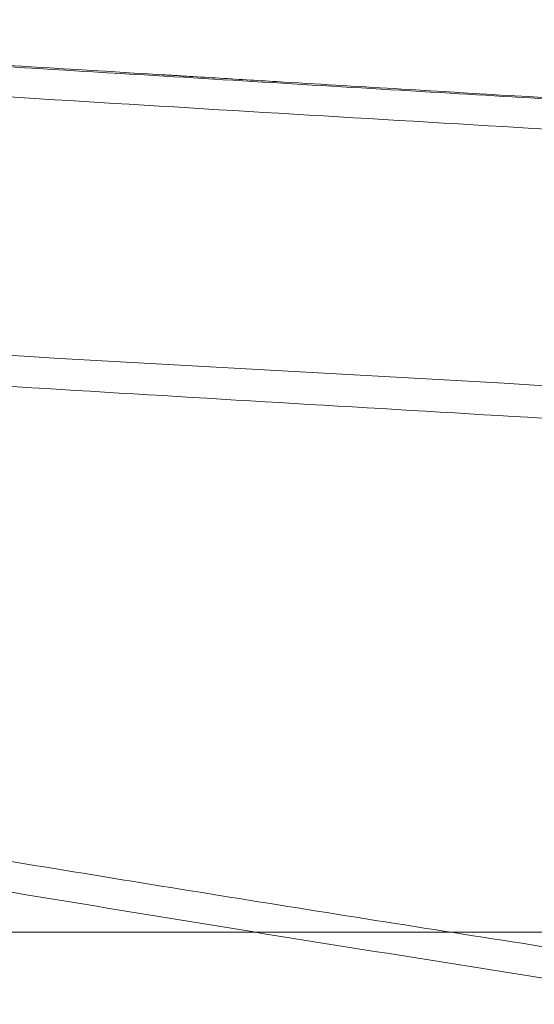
# Model space of a CAD drawing. Header units: millimetres. Extents: x -771 to 771, y -301 to 2485.
# Tile 21 of 256: x -342 to -311, y -4 to 55. Entities that reach past the tile are written whole.
import ezdxf

# ---------------------------------------------------------------- set-up
doc = ezdxf.new("R2010")
doc.units = ezdxf.units.MM
doc.layers.add('ORTHO$2', color=7, linetype='Continuous', true_color=0xffffff)
doc.layers.add('ORTHO$3', color=7, linetype='Continuous', true_color=0xffffff)

msp = doc.modelspace()

# ---------------------------------------------------------------- linework, layer by layer
at = {"layer": 'ORTHO$2', "color": 155, "linetype": 'Continuous', "lineweight": 18}
for points, knots in [([(-283.428, 49.121), (-288.546, 49.413), (-299.427, 50.034), (-316.701, 51.047), (-337.759, 52.303), (-361.391, 53.749), (-378.714, 54.846), (-387.144, 55.39), (-387.245, 55.396)], [0, 0, 0, 0, 0.14758, 0.313748, 0.498535, 0.755817, 0.997071, 1, 1, 1, 1]), ([(-281.778, 49.067), (-288.983, 49.482), (-296.889, 49.95), (-309.836, 50.716), (-314.332, 50.982), (-321.345, 51.401), (-323.727, 51.544), (-327.368, 51.762), (-328.593, 51.835), (-330.448, 51.947), (-331.069, 51.984), (-332.004, 52.041), (-332.317, 52.059), (-332.787, 52.088), (-332.944, 52.097), (-333.179, 52.111), (-333.258, 52.116), (-333.415, 52.125), (-333.5, 52.131), (-342.747, 52.688), (-351.641, 53.232), (-364.558, 54.037), (-368.793, 54.303), (-375.039, 54.698), (-377.104, 54.83), (-380.175, 55.026), (-381.194, 55.091), (-382.716, 55.189), (-383.222, 55.222), (-383.98, 55.27), (-384.232, 55.287), (-384.61, 55.311), (-384.736, 55.319), (-384.925, 55.331), (-384.988, 55.335), (-385.114, 55.343), (-385.168, 55.347), (-385.909, 55.395), (-386.577, 55.438), (-387.244, 55.481)], [0, 0, 0, 0, 0.245497, 0.245497, 0.368245, 0.368245, 0.429619, 0.429619, 0.460306, 0.460306, 0.47565, 0.47565, 0.483322, 0.483322, 0.487157, 0.487157, 0.489075, 0.489075, 0.490993, 0.490993, 0.73649, 0.73649, 0.859238, 0.859238, 0.920613, 0.920613, 0.9513, 0.9513, 0.966643, 0.966643, 0.974315, 0.974315, 0.978151, 0.978151, 0.980069, 0.980069, 0.981987, 0.981987, 1, 1, 1, 1]), ([(-307.863, -3.183), (-314.614, -2.119), (-328.079, 0.001), (-348.193, 3.331), (-367.784, 6.674), (-380.661, 8.96), (-386.885, 10.066)], [0, 0, 0, 0, 0.255893, 0.510337, 0.763324, 1, 1, 1, 1]), ([(-307.863, -3.183), (-314.614, -2.119), (-328.079, 0.001), (-348.193, 3.331), (-367.784, 6.674), (-380.661, 8.96), (-386.885, 10.066)], [0, 0, 0, 0, 0.255893, 0.510337, 0.763324, 1, 1, 1, 1])]:
    msp.add_open_spline(points, degree=3, knots=knots, dxfattribs=at)
at = {"layer": 'ORTHO$2', "color": 155, "linetype": 'Continuous', "lineweight": 13}
for points, knots in [([(-387.271, 53.566), (-386.99, 53.547), (-386.71, 53.529), (-376.753, 52.888), (-367.07, 52.277), (-347.691, 51.075), (-337.995, 50.484), (-318.59, 49.318), (-308.881, 48.744), (-289.45, 47.61), (-279.728, 47.05), (-270, 46.495)], [0, 0, 0, 0, 0.007198, 0.007198, 0.255398, 0.255398, 0.503599, 0.503599, 0.751799, 0.751799, 1, 1, 1, 1]), ([(-271.351, 29.009), (-280.839, 29.547), (-290.32, 30.089), (-309.268, 31.187), (-318.735, 31.743), (-337.653, 32.868), (-347.105, 33.439), (-365.994, 34.598), (-375.431, 35.186), (-385.746, 35.842), (-386.632, 35.899), (-387.519, 35.955)], [0, 0, 0, 0, 0.24426, 0.24426, 0.48852, 0.48852, 0.73278, 0.73278, 0.97704, 0.97704, 1, 1, 1, 1]), ([(-513.212, 25.665), (-506.518, 23.535), (-499.816, 21.43), (-486.397, 17.277), (-472.961, 13.179), (-452.757, 7.211), (-439.251, 3.361), (-425.726, -0.422), (-418.954, -2.28), (-405.39, -5.925), (-398.599, -7.711), (-378.193, -12.961), (-364.549, -16.312), (-337.173, -22.694), (-323.441, -25.726), (-302.775, -30.018), (-295.875, -31.407), (-282.051, -34.097), (-275.127, -35.399), (-254.32, -39.169), (-240.401, -41.505), (-212.463, -45.805), (-198.444, -47.77), (-184.374, -49.542)], [0, 0, 0, 0, 0.0625, 0.0625, 0.125, 0.1875, 0.25, 0.25, 0.3125, 0.3125, 0.375, 0.375, 0.5, 0.5, 0.625, 0.625, 0.6875, 0.6875, 0.75, 0.75, 0.875, 0.875, 1, 1, 1, 1]), ([(-513.212, 25.665), (-506.518, 23.535), (-499.816, 21.43), (-486.397, 17.277), (-472.961, 13.179), (-452.757, 7.211), (-439.251, 3.361), (-425.726, -0.422), (-418.954, -2.28), (-405.39, -5.925), (-398.599, -7.711), (-378.193, -12.961), (-364.549, -16.312), (-337.173, -22.694), (-323.441, -25.726), (-302.775, -30.018), (-295.875, -31.407), (-282.051, -34.097), (-275.127, -35.399), (-254.32, -39.169), (-240.401, -41.505), (-212.463, -45.805), (-198.444, -47.77), (-184.374, -49.542)], [0, 0, 0, 0, 0.0625, 0.0625, 0.125, 0.1875, 0.25, 0.25, 0.3125, 0.3125, 0.375, 0.375, 0.5, 0.5, 0.625, 0.625, 0.6875, 0.6875, 0.75, 0.75, 0.875, 0.875, 1, 1, 1, 1]), ([(-184.374, -50.736), (-214.903, -46.887), (-245.388, -42.091), (-305.84, -30.787), (-335.841, -24.276), (-395.421, -9.731), (-425.001, -1.696), (-473.329, 12.558), (-492.177, 18.402), (-510.938, 24.454)], [0, 0, 0, 0, 0.274322, 0.274322, 0.5488, 0.5488, 0.823278, 0.823278, 1, 1, 1, 1]), ([(-184.374, -50.736), (-214.903, -46.887), (-245.388, -42.091), (-305.84, -30.787), (-335.841, -24.276), (-395.421, -9.731), (-425.001, -1.696), (-473.329, 12.558), (-492.177, 18.402), (-510.938, 24.454)], [0, 0, 0, 0, 0.274322, 0.274322, 0.5488, 0.5488, 0.823278, 0.823278, 1, 1, 1, 1]), ([(-184.374, -59.588), (-189.057, -58.993), (-198.436, -57.8), (-212.503, -55.847), (-226.597, -53.769), (-240.715, -51.556), (-254.858, -49.21), (-278.229, -45.121), (-310.966, -38.804), (-352.57, -29.694), (-394.226, -19.533), (-430.635, -9.805), (-462.49, -0.709), (-489.795, 7.428), (-508.187, 13.197), (-517.527, 16.127)], [0, 0, 0, 0, 0.041259, 0.082651, 0.124178, 0.165844, 0.207652, 0.249606, 0.373464, 0.499529, 0.622753, 0.749486, 0.830342, 0.913843, 1, 1, 1, 1]), ([(-184.374, -59.588), (-189.057, -58.993), (-198.436, -57.8), (-212.503, -55.847), (-226.597, -53.769), (-240.715, -51.556), (-254.858, -49.21), (-278.229, -45.121), (-310.966, -38.804), (-352.57, -29.694), (-394.226, -19.533), (-430.635, -9.805), (-462.49, -0.709), (-489.795, 7.428), (-508.187, 13.197), (-517.527, 16.127)], [0, 0, 0, 0, 0.041259, 0.082651, 0.124178, 0.165844, 0.207652, 0.249606, 0.373464, 0.499529, 0.622753, 0.749486, 0.830342, 0.913843, 1, 1, 1, 1]), ([(-382.732, 11.112), (-370.124, 8.897), (-357.506, 6.741), (-338.562, 3.608), (-332.244, 2.58), (-319.603, 0.559), (-313.28, -0.434), (-306.954, -1.409)], [0, 0, 0, 0, 0.5, 0.5, 0.75, 0.75, 1, 1, 1, 1])]:
    msp.add_open_spline(points, degree=3, knots=knots, dxfattribs=at)
msp.add_open_spline([(-270.756, 31.055), (-309.762, 33.186), (-348.673, 35.358), (-387.486, 37.655)], degree=3, dxfattribs=at)
at = {"layer": 'ORTHO$3', "color": 155, "linetype": 'Continuous', "lineweight": 13, "extrusion": (0, -1, 0)}
for centre, major_axis, ratio, start_param, end_param in [((-324.479, 0, 85.156), (-9.839, 0, -1.787), 0.843827, 6.280232, 7.381036), ((-329.093, 0, 75.941), (-0.043, 0, -3), 0.953655, 5.303263, 6.298161)]:
    msp.add_ellipse(centre, major_axis=major_axis, ratio=ratio, start_param=start_param, end_param=end_param, dxfattribs=at)
at = {"layer": 'ORTHO$3', "color": 155, "linetype": 'Continuous', "lineweight": 18, "extrusion": (0, -1, 0)}
msp.add_ellipse((-329.915, 0, 75.967), major_axis=(2.81, 0, -1.05), ratio=0.999988, start_param=3.677221, end_param=5.069846, dxfattribs=at)
at = {"layer": 'ORTHO$3', "color": 155, "linetype": 'Continuous', "lineweight": 13}
for points, knots in [([(0, 0, 612.588), (-11.473, 0, 612.588), (-34.387, 0, 612.485), (-68.658, 0, 612.022), (-102.831, 0, 611.255), (-136.904, 0, 610.185), (-170.88, 0, 608.815), (-193.465, 0, 607.704), (-210.379, 0, 606.796), (-216.013, 0, 606.481), (-223.05, 0, 606.072), (-225.161, 0, 605.948), (-227.271, 0, 605.823), (-228.677, 0, 605.739), (-229.381, 0, 605.696), (-232.895, 0, 605.484), (-235.704, 0, 605.312), (-249.729, 0, 604.434), (-260.895, 0, 603.686), (-283.118, 0, 602.1), (-294.176, 0, 601.262), (-316.186, 0, 599.498), (-338.089, 0, 597.646), (-370.626, 0, 594.614), (-402.849, 0, 591.334), (-434.757, 0, 587.814), (-466.351, 0, 584.06), (-497.632, 0, 580.079), (-518.276, 0, 577.28), (-528.546, 0, 575.844)], [0, 0, 0, 0, 0.0625, 0.125, 0.1875, 0.25, 0.3125, 0.375, 0.375, 0.40625, 0.40625, 0.414062, 0.417969, 0.417969, 0.421875, 0.421875, 0.4375, 0.4375, 0.5, 0.5, 0.5625, 0.5625, 0.625, 0.6875, 0.75, 0.8125, 0.875, 0.9375, 1, 1, 1, 1]), ([(0, 0, 612.588), (-11.473, 0, 612.588), (-34.387, 0, 612.485), (-68.658, 0, 612.022), (-102.831, 0, 611.255), (-136.904, 0, 610.185), (-170.88, 0, 608.815), (-193.465, 0, 607.704), (-210.379, 0, 606.796), (-216.013, 0, 606.481), (-223.05, 0, 606.072), (-225.161, 0, 605.948), (-227.271, 0, 605.823), (-228.677, 0, 605.739), (-229.381, 0, 605.696), (-232.895, 0, 605.484), (-235.704, 0, 605.312), (-249.729, 0, 604.434), (-260.895, 0, 603.686), (-283.118, 0, 602.1), (-294.176, 0, 601.262), (-316.186, 0, 599.498), (-338.089, 0, 597.646), (-370.626, 0, 594.614), (-402.849, 0, 591.334), (-434.757, 0, 587.814), (-466.351, 0, 584.06), (-497.632, 0, 580.079), (-518.276, 0, 577.28), (-528.546, 0, 575.844)], [0, 0, 0, 0, 0.0625, 0.125, 0.1875, 0.25, 0.3125, 0.375, 0.375, 0.40625, 0.40625, 0.414062, 0.417969, 0.417969, 0.421875, 0.421875, 0.4375, 0.4375, 0.5, 0.5, 0.5625, 0.5625, 0.625, 0.6875, 0.75, 0.8125, 0.875, 0.9375, 1, 1, 1, 1]), ([(-373.761, 0, 610.897), (-373.376, 0, 611.021), (-371.577, 0, 611.605), (-368.307, 0, 612.676), (-363.888, 0, 614.123), (-359.042, 0, 615.687), (-352.724, 0, 617.66), (-346.01, 0, 619.604), (-339.489, 0, 621.246), (-335.801, 0, 622.062), (-334.042, 0, 622.411), (-333.915, 0, 622.436)], [0, 0, 0, 0, 0.029351, 0.137019, 0.249134, 0.365692, 0.504955, 0.726969, 0.870231, 0.990664, 1, 1, 1, 1]), ([(-365.858, 0, 610.988), (-363.521, 0, 611.69), (-356.198, 0, 613.907), (-343.882, 0, 617.573), (-333.833, 0, 620.109), (-328.789, 0, 621.174)], [0, 0, 0, 0, 0.189812, 0.594906, 1, 1, 1, 1]), ([(-362.132, 0, 604.805), (-361.56, 0, 605.127), (-360.463, 0, 605.745), (-358.788, 0, 606.543), (-356.736, 0, 607.411), (-354.308, 0, 608.258), (-351.362, 0, 609.079), (-348.306, 0, 609.735), (-345.515, 0, 610.175), (-343.195, 0, 610.442), (-341.402, 0, 610.609), (-339.597, 0, 610.729), (-337.77, 0, 610.815), (-335.905, 0, 610.862), (-334.416, 0, 610.87), (-333.562, 0, 610.864), (-333.366, 0, 610.862)], [0, 0, 0, 0, 0.079234, 0.152112, 0.218638, 0.336667, 0.437246, 0.546566, 0.655886, 0.714565, 0.7652, 0.823895, 0.874493, 0.929148, 0.9838, 1, 1, 1, 1]), ([(-353.176, 0, 763.752), (-352.691, 0, 764.015), (-352.203, 0, 764.272), (-351.585, 0, 764.59), (-351.456, 0, 764.656), (-351.199, 0, 764.786), (-350.814, 0, 764.981), (-349.912, 0, 765.427), (-349.136, 0, 765.797), (-347.579, 0, 766.517), (-346.536, 0, 766.974), (-343.388, 0, 768.274), (-341.267, 0, 769.047), (-336.979, 0, 770.412), (-334.812, 0, 771.004), (-330.432, 0, 772.009), (-328.22, 0, 772.421), (-323.749, 0, 773.069), (-321.49, 0, 773.303), (-316.928, 0, 773.594), (-314.624, 0, 773.649), (-311.716, 0, 773.605), (-311.133, 0, 773.591), (-310.256, 0, 773.56), (-309.964, 0, 773.549), (-309.378, 0, 773.523), (-307.914, 0, 773.451), (-306.445, 0, 773.343), (-304.09, 0, 773.126), (-302.91, 0, 772.995), (-301.432, 0, 772.803), (-301.136, 0, 772.763), (-300.543, 0, 772.681), (-300.247, 0, 772.638), (-299.358, 0, 772.506), (-298.765, 0, 772.412), (-296.984, 0, 772.114), (-295.795, 0, 771.893), (-294.008, 0, 771.529), (-293.412, 0, 771.402), (-292.218, 0, 771.137), (-291.621, 0, 770.998), (-290.424, 0, 770.711), (-289.826, 0, 770.562), (-288.926, 0, 770.331), (-288.626, 0, 770.252), (-288.025, 0, 770.093), (-287.724, 0, 770.012), (-287.121, 0, 769.847), (-286.82, 0, 769.763), (-286.214, 0, 769.594), (-285.911, 0, 769.508), (-285.452, 0, 769.377), (-285.299, 0, 769.334), (-284.991, 0, 769.246), (-284.837, 0, 769.202), (-284.603, 0, 769.137), (-284.524, 0, 769.115), (-284.367, 0, 769.071), (-284.287, 0, 769.049), (-284.127, 0, 769.006), (-284.047, 0, 768.984), (-283.883, 0, 768.941), (-283.8, 0, 768.92), (-283.716, 0, 768.9)], [0, 0, 0, 0, 0.023342, 0.023342, 0.029446, 0.029446, 0.03555, 0.047759, 0.072175, 0.072175, 0.121008, 0.121008, 0.218674, 0.218674, 0.316339, 0.316339, 0.414005, 0.414005, 0.511671, 0.511671, 0.609337, 0.609337, 0.633753, 0.633753, 0.645962, 0.645962, 0.65817, 0.707003, 0.707003, 0.755836, 0.755836, 0.768044, 0.768044, 0.780252, 0.780252, 0.804668, 0.804668, 0.853501, 0.853501, 0.877918, 0.877918, 0.902334, 0.902334, 0.926751, 0.926751, 0.938959, 0.938959, 0.951167, 0.951167, 0.963375, 0.963375, 0.975584, 0.975584, 0.981688, 0.981688, 0.987792, 0.987792, 0.990844, 0.990844, 0.993896, 0.993896, 0.996948, 0.996948, 1, 1, 1, 1]), ([(-328.789, 0, 621.174), (-328.744, 0, 621.065), (-328.655, 0, 620.848), (-328.546, 0, 620.515), (-328.455, 0, 620.178), (-328.384, 0, 619.837), (-328.308, 0, 619.328), (-328.274, 0, 618.647), (-328.353, 0, 617.794), (-328.568, 0, 616.928), (-328.907, 0, 616.063), (-329.341, 0, 615.211), (-330.036, 0, 614.143), (-331.151, 0, 612.859), (-332.658, 0, 611.537), (-333.758, 0, 610.744), (-334.256, 0, 610.41)], [0, 0, 0, 0, 0.031086, 0.061987, 0.092741, 0.123388, 0.153968, 0.228145, 0.300587, 0.372212, 0.448545, 0.52237, 0.593566, 0.733745, 0.883697, 1, 1, 1, 1]), ([(-331.493, 0, 74.304), (-331.549, 0, 74.326), (-331.63, 0, 74.359), (-331.707, 0, 74.392), (-331.757, 0, 74.415), (-331.782, 0, 74.426), (-331.903, 0, 74.483), (-331.993, 0, 74.528), (-332.158, 0, 74.62), (-332.233, 0, 74.666), (-332.37, 0, 74.76), (-332.432, 0, 74.807), (-332.599, 0, 74.948), (-332.686, 0, 75.044), (-332.811, 0, 75.238), (-332.851, 0, 75.336), (-332.867, 0, 75.436)], [0, 0, 0, 0, 0.0625, 0.09375, 0.09375, 0.125, 0.125, 0.25, 0.25, 0.375, 0.375, 0.5, 0.5, 0.75, 0.75, 1, 1, 1, 1]), ([(-327.618, 0, 76.951), (-327.679, 0, 77.287), (-327.751, 0, 77.624), (-327.915, 0, 78.302), (-328.008, 0, 78.643), (-328.217, 0, 79.329), (-328.334, 0, 79.673), (-328.593, 0, 80.367), (-328.735, 0, 80.716), (-329.048, 0, 81.418), (-329.22, 0, 81.771), (-329.595, 0, 82.483), (-329.8, 0, 82.842), (-330.08, 0, 83.295), (-330.137, 0, 83.385), (-330.254, 0, 83.567), (-330.314, 0, 83.658), (-330.497, 0, 83.931), (-330.623, 0, 84.113), (-330.887, 0, 84.477), (-331.024, 0, 84.66), (-331.31, 0, 85.024), (-331.459, 0, 85.207), (-331.614, 0, 85.39)], [0, 0, 0, 0, 0.125, 0.125, 0.25, 0.25, 0.375, 0.375, 0.5, 0.5, 0.625, 0.625, 0.75, 0.75, 0.78125, 0.78125, 0.8125, 0.8125, 0.875, 0.875, 0.9375, 0.9375, 1, 1, 1, 1]), ([(-327.212, 0, 74.721), (-327.215, 0, 74.72), (-327.218, 0, 74.718), (-327.225, 0, 74.716), (-327.228, 0, 74.714), (-327.238, 0, 74.711), (-327.257, 0, 74.703), (-327.303, 0, 74.685), (-327.343, 0, 74.67), (-327.421, 0, 74.641), (-327.473, 0, 74.622), (-327.628, 0, 74.565), (-327.731, 0, 74.53), (-327.935, 0, 74.463), (-328.036, 0, 74.431), (-328.237, 0, 74.372), (-328.336, 0, 74.344), (-328.484, 0, 74.305), (-328.533, 0, 74.293), (-328.631, 0, 74.269), (-328.776, 0, 74.235), (-328.919, 0, 74.205), (-329.202, 0, 74.153), (-329.386, 0, 74.125), (-329.746, 0, 74.088), (-329.921, 0, 74.077), (-330.262, 0, 74.073), (-330.428, 0, 74.08), (-330.75, 0, 74.111), (-330.906, 0, 74.136), (-331.207, 0, 74.205), (-331.353, 0, 74.249), (-331.493, 0, 74.304)], [0, 0, 0, 0, 0.001953, 0.001953, 0.003906, 0.003906, 0.007812, 0.015625, 0.03125, 0.03125, 0.0625, 0.0625, 0.125, 0.125, 0.1875, 0.1875, 0.25, 0.25, 0.28125, 0.28125, 0.3125, 0.375, 0.375, 0.5, 0.5, 0.625, 0.625, 0.75, 0.75, 0.875, 0.875, 1, 1, 1, 1]), ([(-328.789, 0, 621.174), (-329.07, 0, 621.83), (-329.559, 0, 622.718), (-329.99, 0, 623.058), (-330.159, 0, 623.1)], [0, 0, 0, 0, 0.570481, 1, 1, 1, 1]), ([(-329.093, 0, 72.941), (-329.047, 0, 72.939), (-328.996, 0, 72.949), (-328.886, 0, 72.989), (-328.826, 0, 73.019), (-328.699, 0, 73.098), (-328.631, 0, 73.147), (-328.487, 0, 73.263), (-328.412, 0, 73.33), (-328.253, 0, 73.482), (-328.17, 0, 73.566), (-328.04, 0, 73.706), (-327.974, 0, 73.779), (-327.906, 0, 73.857), (-327.86, 0, 73.91), (-327.836, 0, 73.937), (-327.766, 0, 74.02), (-327.718, 0, 74.077), (-327.621, 0, 74.195), (-327.572, 0, 74.256), (-327.471, 0, 74.382), (-327.42, 0, 74.447), (-327.343, 0, 74.548), (-327.317, 0, 74.582), (-327.278, 0, 74.633), (-327.258, 0, 74.659), (-327.235, 0, 74.69), (-327.225, 0, 74.703), (-327.22, 0, 74.71), (-327.218, 0, 74.712), (-327.215, 0, 74.716), (-327.213, 0, 74.719), (-327.212, 0, 74.721)], [0, 0, 0, 0, 0.125, 0.125, 0.25, 0.25, 0.375, 0.375, 0.5, 0.5, 0.625, 0.625, 0.6875, 0.71875, 0.71875, 0.75, 0.75, 0.8125, 0.8125, 0.875, 0.875, 0.9375, 0.9375, 0.96875, 0.96875, 0.984375, 0.992188, 0.996094, 0.996094, 0.998047, 0.998047, 1, 1, 1, 1]), ([(-287.433, 0, 629.24), (-287.652, 0, 629.205), (-288.114, 0, 629.131), (-289.112, 0, 628.967), (-290.357, 0, 628.759), (-291.877, 0, 628.497), (-293.663, 0, 628.181), (-295.718, 0, 627.809), (-298.042, 0, 627.378), (-300.637, 0, 626.887), (-303.501, 0, 626.335), (-308.756, 0, 625.305), (-317.186, 0, 623.609), (-324.668, 0, 622.039), (-328.789, 0, 621.174)], [0, 0, 0, 0, 0.030431, 0.064213, 0.101924, 0.143982, 0.19069, 0.242266, 0.298875, 0.360644, 0.427669, 0.500028, 0.724614, 1, 1, 1, 1])]:
    msp.add_open_spline(points, degree=3, knots=knots, dxfattribs=at)
at = {"layer": 'ORTHO$3', "color": 155, "linetype": 'Continuous', "lineweight": 18}
for points, knots in [([(-525.468, 0, 583.991), (-515.255, 0, 585.397), (-494.724, 0, 588.141), (-463.617, 0, 592.042), (-432.199, 0, 595.721), (-400.471, 0, 599.171), (-368.433, 0, 602.385), (-336.082, 0, 605.357), (-314.306, 0, 607.171), (-292.425, 0, 608.9), (-281.431, 0, 609.721), (-259.338, 0, 611.276), (-248.238, 0, 612.009), (-234.296, 0, 612.869), (-231.504, 0, 613.038), (-228.01, 0, 613.246), (-227.311, 0, 613.287), (-225.912, 0, 613.37), (-223.815, 0, 613.493), (-216.121, 0, 613.938), (-209.121, 0, 614.323), (-192.307, 0, 615.213), (-169.857, 0, 616.303), (-136.083, 0, 617.645), (-102.213, 0, 618.693), (-68.245, 0, 619.445), (-34.18, 0, 619.899), (-11.404, 0, 620), (0, 0, 620)], [0, 0, 0, 0, 0.0625, 0.125, 0.1875, 0.25, 0.3125, 0.375, 0.4375, 0.4375, 0.5, 0.5, 0.5625, 0.5625, 0.578125, 0.578125, 0.582031, 0.582031, 0.585937, 0.59375, 0.625, 0.625, 0.6875, 0.75, 0.8125, 0.875, 0.9375, 1, 1, 1, 1]), ([(-525.468, 0, 583.991), (-515.255, 0, 585.397), (-494.724, 0, 588.141), (-463.617, 0, 592.042), (-432.199, 0, 595.721), (-400.471, 0, 599.171), (-368.433, 0, 602.385), (-336.082, 0, 605.357), (-314.306, 0, 607.171), (-292.425, 0, 608.9), (-281.431, 0, 609.721), (-259.338, 0, 611.276), (-248.238, 0, 612.009), (-234.296, 0, 612.869), (-231.504, 0, 613.038), (-228.01, 0, 613.246), (-227.311, 0, 613.287), (-225.912, 0, 613.37), (-223.815, 0, 613.493), (-216.121, 0, 613.938), (-209.121, 0, 614.323), (-192.307, 0, 615.213), (-169.857, 0, 616.303), (-136.083, 0, 617.645), (-102.213, 0, 618.693), (-68.245, 0, 619.445), (-34.18, 0, 619.899), (-11.404, 0, 620), (0, 0, 620)], [0, 0, 0, 0, 0.0625, 0.125, 0.1875, 0.25, 0.3125, 0.375, 0.4375, 0.4375, 0.5, 0.5, 0.5625, 0.5625, 0.578125, 0.578125, 0.582031, 0.582031, 0.585937, 0.59375, 0.625, 0.625, 0.6875, 0.75, 0.8125, 0.875, 0.9375, 1, 1, 1, 1]), ([(-452.066, 0, 525), (-444.813, 0, 526.437), (-430.375, 0, 529.299), (-408.581, 0, 533.341), (-386.833, 0, 537.174), (-365.13, 0, 540.78), (-332.096, 0, 545.946), (-287.581, 0, 552.13), (-245.605, 0, 556.909), (-218.231, 0, 559.604), (-205.411, 0, 560.792), (-192.579, 0, 561.909), (-179.738, 0, 562.955), (-166.888, 0, 563.928), (-154.033, 0, 564.829), (-141.173, 0, 565.658), (-128.311, 0, 566.415), (-115.449, 0, 567.1), (-102.589, 0, 567.712), (-89.733, 0, 568.252), (-76.882, 0, 568.72), (-64.039, 0, 569.115), (-51.206, 0, 569.438), (-38.384, 0, 569.69), (-25.576, 0, 569.868), (-12.782, 0, 569.979), (-4.259, 0, 569.993), (0, 0, 570)], [0, 0, 0, 0, 0.050968, 0.101454, 0.151457, 0.200974, 0.250004, 0.375982, 0.499985, 0.528077, 0.556134, 0.584155, 0.612141, 0.64009, 0.668003, 0.695879, 0.723718, 0.75152, 0.779284, 0.807011, 0.834698, 0.862347, 0.889957, 0.917528, 0.945059, 0.97255, 1, 1, 1, 1]), ([(-452.066, 0, 525), (-444.813, 0, 526.437), (-430.375, 0, 529.299), (-408.581, 0, 533.341), (-386.833, 0, 537.174), (-365.13, 0, 540.78), (-332.096, 0, 545.946), (-287.581, 0, 552.13), (-245.605, 0, 556.909), (-218.231, 0, 559.604), (-205.411, 0, 560.792), (-192.579, 0, 561.909), (-179.738, 0, 562.955), (-166.888, 0, 563.928), (-154.033, 0, 564.829), (-141.173, 0, 565.658), (-128.311, 0, 566.415), (-115.449, 0, 567.1), (-102.589, 0, 567.712), (-89.733, 0, 568.252), (-76.882, 0, 568.72), (-64.039, 0, 569.115), (-51.206, 0, 569.438), (-38.384, 0, 569.69), (-25.576, 0, 569.868), (-12.782, 0, 569.979), (-4.259, 0, 569.993), (0, 0, 570)], [0, 0, 0, 0, 0.050968, 0.101454, 0.151457, 0.200974, 0.250004, 0.375982, 0.499985, 0.528077, 0.556134, 0.584155, 0.612141, 0.64009, 0.668003, 0.695879, 0.723718, 0.75152, 0.779284, 0.807011, 0.834698, 0.862347, 0.889957, 0.917528, 0.945059, 0.97255, 1, 1, 1, 1]), ([(-450.496, 0, 524.219), (-432.388, 0, 527.852), (-414.284, 0, 531.255), (-387.19, 0, 536.014), (-378.169, 0, 537.543), (-364.661, 0, 539.749), (-360.162, 0, 540.47), (-353.42, 0, 541.53), (-351.174, 0, 541.88), (-347.806, 0, 542.399), (-346.684, 0, 542.571), (-345.001, 0, 542.828), (-344.44, 0, 542.913), (-343.599, 0, 543.041), (-343.319, 0, 543.084), (-342.898, 0, 543.147), (-342.758, 0, 543.169), (-342.478, 0, 543.211), (-342.343, 0, 543.231), (-323.52, 0, 546.076), (-304.828, 0, 548.664), (-276.817, 0, 552.191), (-267.485, 0, 553.308), (-253.499, 0, 554.895), (-248.839, 0, 555.409), (-241.854, 0, 556.158), (-239.526, 0, 556.404), (-236.035, 0, 556.768), (-234.872, 0, 556.888), (-233.127, 0, 557.067), (-232.545, 0, 557.126), (-231.673, 0, 557.215), (-231.382, 0, 557.245), (-230.801, 0, 557.304), (-230.519, 0, 557.332), (-191.96, 0, 561.228), (-153.486, 0, 564.135), (-76.589, 0, 568.003), (-38.166, 0, 568.965), (0, 0, 568.965)], [0, 0, 0, 0, 0.125, 0.125, 0.1875, 0.1875, 0.21875, 0.21875, 0.234375, 0.234375, 0.242188, 0.242188, 0.246094, 0.246094, 0.248047, 0.248047, 0.249023, 0.249023, 0.25, 0.25, 0.375, 0.375, 0.4375, 0.4375, 0.46875, 0.46875, 0.484375, 0.484375, 0.492188, 0.492188, 0.496094, 0.496094, 0.498047, 0.498047, 0.5, 0.5, 0.75, 0.75, 1, 1, 1, 1]), ([(-450.496, 0, 524.219), (-432.388, 0, 527.852), (-414.284, 0, 531.255), (-387.19, 0, 536.014), (-378.169, 0, 537.543), (-364.661, 0, 539.749), (-360.162, 0, 540.47), (-353.42, 0, 541.53), (-351.174, 0, 541.88), (-347.806, 0, 542.399), (-346.684, 0, 542.571), (-345.001, 0, 542.828), (-344.44, 0, 542.913), (-343.599, 0, 543.041), (-343.319, 0, 543.084), (-342.898, 0, 543.147), (-342.758, 0, 543.169), (-342.478, 0, 543.211), (-342.343, 0, 543.231), (-323.52, 0, 546.076), (-304.828, 0, 548.664), (-276.817, 0, 552.191), (-267.485, 0, 553.308), (-253.499, 0, 554.895), (-248.839, 0, 555.409), (-241.854, 0, 556.158), (-239.526, 0, 556.404), (-236.035, 0, 556.768), (-234.872, 0, 556.888), (-233.127, 0, 557.067), (-232.545, 0, 557.126), (-231.673, 0, 557.215), (-231.382, 0, 557.245), (-230.801, 0, 557.304), (-230.519, 0, 557.332), (-191.96, 0, 561.228), (-153.486, 0, 564.135), (-76.589, 0, 568.003), (-38.166, 0, 568.965), (0, 0, 568.965)], [0, 0, 0, 0, 0.125, 0.125, 0.1875, 0.1875, 0.21875, 0.21875, 0.234375, 0.234375, 0.242188, 0.242188, 0.246094, 0.246094, 0.248047, 0.248047, 0.249023, 0.249023, 0.25, 0.25, 0.375, 0.375, 0.4375, 0.4375, 0.46875, 0.46875, 0.484375, 0.484375, 0.492188, 0.492188, 0.496094, 0.496094, 0.498047, 0.498047, 0.5, 0.5, 0.75, 0.75, 1, 1, 1, 1]), ([(-371.635, 0, 100.938), (-369.972, 0, 100.342), (-359.433, 0, 96.572), (-348.885, 0, 92.823), (-340.001, 0, 89.666)], [0, 0, 0, 0, 0.157736, 1, 1, 1, 1]), ([(-334.254, 0, 622.416), (-334.397, 0, 622.391), (-334.742, 0, 622.329), (-335.312, 0, 622.227), (-337.012, 0, 621.921), (-340.305, 0, 621.32), (-345.366, 0, 620.362), (-351.014, 0, 619.253), (-355.786, 0, 618.28), (-359.832, 0, 617.431), (-362.68, 0, 616.821), (-365.707, 0, 616.163), (-367.7, 0, 615.719), (-368.816, 0, 615.47)], [0, 0, 0, 0, 0.018398, 0.043532, 0.069038, 0.215417, 0.379266, 0.524676, 0.689546, 0.763765, 0.844805, 0.913116, 1, 1, 1, 1]), ([(-333.539, 0, 610.861), (-337.481, 0, 610.902), (-343.778, 0, 610.954), (-352.703, 0, 610.993), (-357.522, 0, 611), (-360, 0, 611)], [0, 0, 0, 0, 0.446133, 0.713056, 1, 1, 1, 1]), ([(-330.536, 0, 610.831), (-330.755, 0, 610.833), (-331.305, 0, 610.838), (-332.175, 0, 610.838), (-333.139, 0, 610.829), (-334.1, 0, 610.811), (-335.358, 0, 610.773), (-336.916, 0, 610.702), (-338.731, 0, 610.578), (-340.503, 0, 610.415), (-342.23, 0, 610.214), (-343.912, 0, 609.975), (-346.094, 0, 609.604), (-348.709, 0, 609.045), (-351.155, 0, 608.362), (-353.035, 0, 607.736), (-354.359, 0, 607.243), (-355.64, 0, 606.713), (-356.876, 0, 606.149), (-358.148, 0, 605.512), (-358.977, 0, 605.038), (-359.403, 0, 604.794)], [0, 0, 0, 0, 0.018058, 0.045424, 0.07261, 0.099471, 0.127162, 0.181715, 0.236268, 0.29082, 0.345373, 0.399925, 0.454477, 0.563581, 0.672685, 0.725226, 0.781789, 0.831362, 0.884255, 0.940468, 1, 1, 1, 1]), ([(-310.946, 0, 775.421), (-312.036, 0, 775.412), (-316.227, 0, 775.285), (-323.479, 0, 774.235), (-332.577, 0, 772.219), (-341.407, 0, 769.269), (-347.453, 0, 766.717), (-350.506, 0, 765.11), (-350.816, 0, 764.944)], [0, 0, 0, 0, 0.078907, 0.303816, 0.528515, 0.751931, 0.974737, 1, 1, 1, 1]), ([(-340.001, 0, 89.666), (-339.922, 0, 89.638), (-339.77, 0, 89.585), (-339.628, 0, 89.534), (-339.559, 0, 89.51)], [0, 0, 0, 0, 0.518206, 1, 1, 1, 1]), ([(-331.614, 0, 85.389), (-331.988, 0, 85.522), (-332.354, 0, 85.67), (-333.073, 0, 85.992), (-333.425, 0, 86.166), (-334.121, 0, 86.531), (-334.464, 0, 86.723), (-335.144, 0, 87.118), (-335.481, 0, 87.321), (-335.985, 0, 87.629), (-336.153, 0, 87.732), (-336.488, 0, 87.938), (-336.656, 0, 88.04), (-336.993, 0, 88.244), (-337.162, 0, 88.345), (-337.502, 0, 88.543), (-337.672, 0, 88.64), (-338.016, 0, 88.829), (-338.189, 0, 88.92), (-338.539, 0, 89.096), (-338.716, 0, 89.179), (-339.075, 0, 89.337), (-339.257, 0, 89.41), (-339.625, 0, 89.546), (-339.812, 0, 89.609), (-340.001, 0, 89.666)], [0, 0, 0, 0, 0.125, 0.125, 0.25, 0.25, 0.375, 0.375, 0.5, 0.5, 0.5625, 0.5625, 0.625, 0.625, 0.6875, 0.6875, 0.75, 0.75, 0.8125, 0.8125, 0.875, 0.875, 0.9375, 0.9375, 1, 1, 1, 1]), ([(-339.546, 0, 89.505), (-339.452, 0, 89.472), (-339.312, 0, 89.42), (-339.152, 0, 89.354), (-339.084, 0, 89.326), (-339.038, 0, 89.306), (-339.016, 0, 89.296), (-338.904, 0, 89.247), (-338.817, 0, 89.207), (-338.649, 0, 89.126), (-338.567, 0, 89.084), (-338.468, 0, 89.032), (-338.448, 0, 89.022), (-338.409, 0, 89.001), (-338.39, 0, 88.99), (-338.333, 0, 88.959), (-338.295, 0, 88.938), (-338.185, 0, 88.876), (-338.115, 0, 88.834), (-338.013, 0, 88.772), (-337.963, 0, 88.741), (-337.915, 0, 88.71), (-337.882, 0, 88.69), (-337.866, 0, 88.679), (-337.788, 0, 88.628), (-337.727, 0, 88.588), (-337.611, 0, 88.508), (-337.556, 0, 88.468), (-337.448, 0, 88.39), (-337.396, 0, 88.351), (-337.246, 0, 88.237), (-337.152, 0, 88.161), (-336.975, 0, 88.013), (-336.892, 0, 87.94), (-336.733, 0, 87.795), (-336.658, 0, 87.723), (-336.55, 0, 87.617), (-336.515, 0, 87.582), (-336.446, 0, 87.512), (-336.413, 0, 87.477), (-336.314, 0, 87.373), (-336.252, 0, 87.305), (-336.073, 0, 87.102), (-335.965, 0, 86.969), (-335.764, 0, 86.709), (-335.671, 0, 86.581), (-335.542, 0, 86.392), (-335.501, 0, 86.33), (-335.421, 0, 86.206), (-335.383, 0, 86.144), (-335.272, 0, 85.96), (-335.203, 0, 85.84), (-335.076, 0, 85.602), (-335.016, 0, 85.485), (-334.906, 0, 85.252), (-334.855, 0, 85.138), (-334.76, 0, 84.91), (-334.716, 0, 84.798), (-334.594, 0, 84.464), (-334.525, 0, 84.245), (-334.408, 0, 83.815), (-334.361, 0, 83.603), (-334.322, 0, 83.394)], [0, 0, 0, 0, 0.015625, 0.023438, 0.027344, 0.027344, 0.03125, 0.03125, 0.046875, 0.046875, 0.0625, 0.0625, 0.066406, 0.066406, 0.070313, 0.070313, 0.078125, 0.078125, 0.09375, 0.09375, 0.101563, 0.105469, 0.105469, 0.109375, 0.109375, 0.125, 0.125, 0.140625, 0.140625, 0.15625, 0.15625, 0.1875, 0.1875, 0.21875, 0.21875, 0.25, 0.25, 0.265625, 0.265625, 0.28125, 0.28125, 0.3125, 0.3125, 0.375, 0.375, 0.4375, 0.4375, 0.46875, 0.46875, 0.5, 0.5, 0.5625, 0.5625, 0.625, 0.625, 0.6875, 0.6875, 0.75, 0.75, 0.875, 0.875, 1, 1, 1, 1]), ([(-333.366, 0, 610.862), (-332.9, 0, 610.857), (-331.96, 0, 610.841), (-331.009, 0, 610.812), (-330.526, 0, 610.794)], [0, 0, 0, 0, 0.498931, 1, 1, 1, 1]), ([(-332.574, 0, 74.609), (-332.465, 0, 74.383), (-332.204, 0, 73.978), (-331.686, 0, 73.517), (-331.167, 0, 73.223), (-330.735, 0, 73.073), (-330.448, 0, 73.011), (-330.276, 0, 72.986), (-330.133, 0, 72.971), (-329.942, 0, 72.959), (-329.736, 0, 72.951), (-329.316, 0, 72.944), (-329.057, 0, 72.942)], [0, 0, 0, 0, 0.089407, 0.176279, 0.249395, 0.307627, 0.347134, 0.37862, 0.419344, 0.496383, 0.728693, 1, 1, 1, 1]), ([(-301.017, 0, 74.636), (-306.121, 0, 76.423), (-316.325, 0, 79.994), (-326.519, 0, 83.592), (-331.614, 0, 85.39)], [0, 0, 0, 0, 0.500226, 1, 1, 1, 1]), ([(-280.782, 0, 609.78), (-284.28, 0, 609.887), (-300.825, 0, 610.355), (-317.374, 0, 610.671), (-330.427, 0, 610.815)], [0, 0, 0, 0, 0.211458, 1, 1, 1, 1]), ([(-330.32, 0, 623.107), (-328.964, 0, 623.34), (-326.399, 0, 623.78), (-322.773, 0, 624.378), (-316.884, 0, 625.326), (-310.409, 0, 626.308), (-303.25, 0, 627.32), (-298.307, 0, 627.985), (-294.65, 0, 628.455), (-292.345, 0, 628.743), (-291.149, 0, 628.89), (-290.292, 0, 628.994), (-289.651, 0, 629.072), (-289.082, 0, 629.14), (-288.767, 0, 629.178), (-288.616, 0, 629.196)], [0, 0, 0, 0, 0.093458, 0.176761, 0.249912, 0.499746, 0.624726, 0.749367, 0.849632, 0.890099, 0.924627, 0.944739, 0.96223, 0.981889, 1, 1, 1, 1])]:
    msp.add_open_spline(points, degree=3, knots=knots, dxfattribs=at)
for points, degree in [([(-333.991, 0, 622.421), (-334.408, 0, 622.381)], 1), ([(-334.322, 0, 83.394), (-333.84, 0, 80.742), (-333.355, 0, 78.089), (-332.867, 0, 75.436)], 3), ([(-330.157, 0, 623.1), (-333.999, 0, 622.42)], 1), ([(-333.48, 0, 78.789), (-332.858, 0, 75.423)], 1), ([(-330.159, 0, 623.1), (-330.214, 0, 623.114), (-330.268, 0, 623.116), (-330.32, 0, 623.107)], 3), ([(-329.093, 0, 72.941), (-317.228, 0, 72.906), (-305.344, 0, 72.871), (-293.443, 0, 72.837)], 3)]:
    msp.add_open_spline(points, degree=degree, dxfattribs=at)
at = {"layer": 'ORTHO$3', "color": 155, "linetype": 'Continuous', "lineweight": 13}
for points in [[(-329.236, 0, 72.943), (-329.191, 0, 72.942), (-329.144, 0, 72.942), (-329.093, 0, 72.941)], [(-327.212, 0, 74.721), (-327.348, 0, 75.464), (-327.483, 0, 76.208), (-327.618, 0, 76.951)], [(-301.017, 0, 74.636), (-309.758, 0, 74.664), (-318.49, 0, 74.693), (-327.212, 0, 74.721)]]:
    msp.add_open_spline(points, degree=3, dxfattribs=at)

doc.saveas('drawing.dxf')
